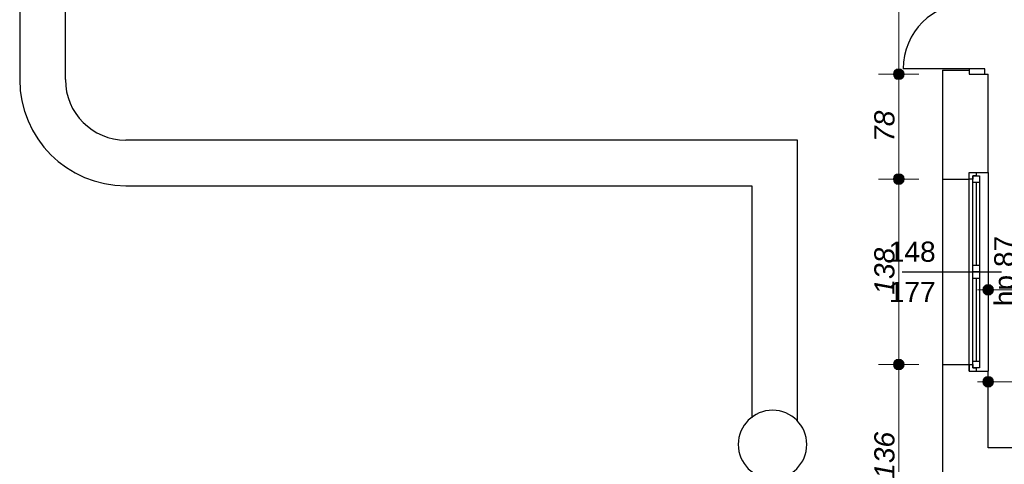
# Model space of a CAD drawing. Header units: millimetres. Extents: x -170998 to -45998, y 10557 to 52557.
# Tile 13 of 92: x -145708 to -138378, y 24347 to 27655. Entities that reach past the tile are written whole.
import ezdxf

# ---------------------------------------------------------------- set-up
doc = ezdxf.new("R2010")
doc.units = ezdxf.units.MM
doc.header["$MEASUREMENT"] = 0
doc.linetypes.add('Wipeout_Contour', pattern=[1000, 0, -1000])
for name, color, linetype in [('Drzwi', 7, 'Continuous'), ('Obiekt', 7, 'Continuous'), ('Okno', 7, 'Continuous'), ('Słup', 7, 'Continuous'), ('Wymiary', 7, 'Continuous'), ('Ściana', 7, 'Continuous')]:
    doc.layers.add(name, color=color, linetype=linetype)
doc.styles.add('Arial', font='txt')
doc.dimstyles.new('GENERATED_STYLE__1', dxfattribs={"dimtxt": 150, "dimasz": 152, "dimexe": 0.18, "dimexo": 0, "dimgap": 0.09, "dimtad": 1, "dimtih": 1, "dimtoh": 1, "dimlfac": 0.1, "dimzin": 0, "dimdsep": 46, "dimtxsty": 'Arial', "dimblk": 'ARROWHEAD_11', "dimblk1": 'ARROWHEAD_11', "dimblk2": 'ARROWHEAD_11', "dimcen": 0.09, "dimclrd": 114, "dimclre": 114, "dimclrt": 114, "dimazin": 0, "dimtfac": 1, "dimtdec": 4, "dimtmove": 0, "dimatfit": 3, "dimfxl": 1, "dimtolj": 1, "dimtzin": 0, "dimarcsym": 0})
doc.dimstyles.new('GENERATED_STYLE__2', dxfattribs={"dimtxt": 150, "dimasz": 152, "dimexe": 0.18, "dimexo": 0, "dimgap": 0.09, "dimtad": 1, "dimlfac": 0.1, "dimzin": 0, "dimdsep": 46, "dimtxsty": 'Arial', "dimblk": 'ARROWHEAD_11', "dimblk1": 'ARROWHEAD_11', "dimblk2": 'ARROWHEAD_11', "dimcen": 0.09, "dimclrd": 114, "dimclre": 114, "dimclrt": 114, "dimazin": 0, "dimtfac": 1, "dimtdec": 4, "dimtmove": 0, "dimatfit": 3, "dimfxl": 1, "dimtolj": 1, "dimtzin": 0, "dimarcsym": 0})

# ---------------------------------------------------------------- blocks, each defined once
blk = doc.blocks.new('*D223')
at = {"layer": 'Wymiary', "linetype": 'Continuous', "lineweight": 13}
for points in [[(-138458, 29971.8), (-138461.1, 29987.1), (-138469.7, 30000.1), (-138482.7, 30008.8), (-138498, 30011.8), (-138513.3, 30008.8), (-138526.3, 30000.1), (-138535, 29987.1), (-138538, 29971.8), (-138535, 29956.5), (-138526.3, 29943.5), (-138513.3, 29934.8), (-138498, 29931.8), (-138482.7, 29934.8), (-138469.7, 29943.5), (-138461.1, 29956.5)], [(-135588, 29971.8), (-135591.1, 29987.1), (-135599.7, 30000.1), (-135612.7, 30008.8), (-135628, 30011.8), (-135643.3, 30008.8), (-135656.3, 30000.1), (-135665, 29987.1), (-135668, 29971.8), (-135665, 29956.5), (-135656.3, 29943.5), (-135643.3, 29934.8), (-135628, 29931.8), (-135612.7, 29934.8), (-135599.7, 29943.5), (-135591.1, 29956.5)]]:
    blk.add_hatch(color=114, dxfattribs=at).paths.add_polyline_path(points)
at = {"layer": 'Wymiary', "color": 114, "lineweight": 13}
for p, q in [((-138498, 30011.8), (-138498, 30121.8)), ((-135628, 30011.8), (-135628, 30121.8)), ((-138578, 29971.8), (-138538, 29971.8)), ((-138498, 29821.8), (-138498, 29931.8)), ((-138458, 29971.8), (-135668, 29971.8)), ((-135628, 29821.8), (-135628, 29931.8))]:
    blk.add_line(p, q, dxfattribs=at)
for centre in [(-138498, 29971.8), (-135628, 29971.8)]:
    blk.add_circle(centre, 40, dxfattribs=at)
at = {"layer": 'Wymiary', "color": 114, "lineweight": 13, "insert": (-137233.8, 30001.8), "char_height": 150, "attachment_point": 7, "style": 'Arial'}
blk.add_mtext('\\A1;{\\fArial|b0|i1|c238|p38;287}', dxfattribs=at)
blk = doc.blocks.new('ARROWHEAD_11')
at = {"color": 0, "linetype": 'Continuous', "lineweight": 0}
blk.add_line((0, 0), (-1, 0), dxfattribs=at)
at = {"color": 0, "linetype": 'Continuous', "lineweight": 0, "const_width": 0.25, "flags": 128}
blk.add_lwpolyline([(-0.125, 0, 1), (0.125, 0, 1)], format="xyb", close=True, dxfattribs=at)
blk = doc.blocks.new('*D243')
at = {"layer": 'Wymiary', "linetype": 'Continuous', "lineweight": 13}
for points in [[(-139123.4, 25089.3), (-139126.4, 25104.6), (-139135.1, 25117.6), (-139148.1, 25126.2), (-139163.4, 25129.3), (-139178.7, 25126.2), (-139191.7, 25117.6), (-139200.3, 25104.6), (-139203.4, 25089.3), (-139200.3, 25074), (-139191.7, 25061), (-139178.7, 25052.3), (-139163.4, 25049.3), (-139148.1, 25052.3), (-139135.1, 25061), (-139126.4, 25074)], [(-139123.4, 23729.3), (-139126.4, 23744.6), (-139135.1, 23757.6), (-139148.1, 23766.3), (-139163.4, 23769.3), (-139178.7, 23766.3), (-139191.7, 23757.6), (-139200.3, 23744.6), (-139203.4, 23729.3), (-139200.3, 23714), (-139191.7, 23701), (-139178.7, 23692.4), (-139163.4, 23689.3), (-139148.1, 23692.4), (-139135.1, 23701), (-139126.4, 23714)]]:
    blk.add_hatch(color=114, dxfattribs=at).paths.add_polyline_path(points)
at = {"layer": 'Wymiary', "color": 114, "lineweight": 13}
for p, q in [((-139203.4, 25089.3), (-139313.4, 25089.3)), ((-139013.4, 25089.3), (-139123.4, 25089.3)), ((-139163.4, 23769.3), (-139163.4, 25049.3)), ((-139203.4, 23729.3), (-139313.4, 23729.3)), ((-139013.4, 23729.3), (-139123.4, 23729.3))]:
    blk.add_line(p, q, dxfattribs=at)
for centre in [(-139163.4, 25089.3), (-139163.4, 23729.3)]:
    blk.add_circle(centre, 40, dxfattribs=at)
at = {"layer": 'Wymiary', "color": 114, "lineweight": 13, "insert": (-139193.4, 24238.6), "char_height": 150, "attachment_point": 7, "rotation": 90, "style": 'Arial'}
blk.add_mtext('\\A1;{\\fArial|b0|i1|c238|p38;136}', dxfattribs=at)
blk = doc.blocks.new('*D244')
at = {"layer": 'Wymiary', "linetype": 'Continuous', "lineweight": 13}
for points in [[(-139123.4, 26469.3), (-139126.4, 26484.6), (-139135.1, 26497.6), (-139148.1, 26506.2), (-139163.4, 26509.3), (-139178.7, 26506.2), (-139191.7, 26497.6), (-139200.3, 26484.6), (-139203.4, 26469.3), (-139200.3, 26454), (-139191.7, 26441), (-139178.7, 26432.3), (-139163.4, 26429.3), (-139148.1, 26432.3), (-139135.1, 26441), (-139126.4, 26454)], [(-139123.4, 25089.3), (-139126.4, 25104.6), (-139135.1, 25117.6), (-139148.1, 25126.2), (-139163.4, 25129.3), (-139178.7, 25126.2), (-139191.7, 25117.6), (-139200.3, 25104.6), (-139203.4, 25089.3), (-139200.3, 25074), (-139191.7, 25061), (-139178.7, 25052.3), (-139163.4, 25049.3), (-139148.1, 25052.3), (-139135.1, 25061), (-139126.4, 25074)]]:
    blk.add_hatch(color=114, dxfattribs=at).paths.add_polyline_path(points)
at = {"layer": 'Wymiary', "color": 114, "lineweight": 13}
for p, q in [((-139203.4, 26469.3), (-139313.4, 26469.3)), ((-139013.4, 26469.3), (-139123.4, 26469.3)), ((-139163.4, 25129.3), (-139163.4, 26429.3)), ((-139203.4, 25089.3), (-139313.4, 25089.3)), ((-139013.4, 25089.3), (-139123.4, 25089.3))]:
    blk.add_line(p, q, dxfattribs=at)
for centre in [(-139163.4, 26469.3), (-139163.4, 25089.3)]:
    blk.add_circle(centre, 40, dxfattribs=at)
at = {"layer": 'Wymiary', "color": 114, "lineweight": 13, "insert": (-139193.4, 25608.5), "char_height": 150, "attachment_point": 7, "rotation": 90, "style": 'Arial'}
blk.add_mtext('\\A1;{\\fArial|b0|i1|c238|p38;138}', dxfattribs=at)
blk = doc.blocks.new('*D245')
at = {"layer": 'Wymiary', "linetype": 'Continuous', "lineweight": 13}
for points in [[(-139123.4, 27249.3), (-139126.4, 27264.6), (-139135.1, 27277.6), (-139148.1, 27286.2), (-139163.4, 27289.3), (-139178.7, 27286.2), (-139191.7, 27277.6), (-139200.3, 27264.6), (-139203.4, 27249.3), (-139200.3, 27234), (-139191.7, 27221), (-139178.7, 27212.3), (-139163.4, 27209.3), (-139148.1, 27212.3), (-139135.1, 27221), (-139126.4, 27234)], [(-139123.4, 26469.3), (-139126.4, 26484.6), (-139135.1, 26497.6), (-139148.1, 26506.2), (-139163.4, 26509.3), (-139178.7, 26506.2), (-139191.7, 26497.6), (-139200.3, 26484.6), (-139203.4, 26469.3), (-139200.3, 26454), (-139191.7, 26441), (-139178.7, 26432.3), (-139163.4, 26429.3), (-139148.1, 26432.3), (-139135.1, 26441), (-139126.4, 26454)]]:
    blk.add_hatch(color=114, dxfattribs=at).paths.add_polyline_path(points)
at = {"layer": 'Wymiary', "color": 114, "lineweight": 13}
for p, q in [((-139203.4, 27249.3), (-139313.4, 27249.3)), ((-139163.4, 26509.3), (-139163.4, 27209.3)), ((-139013.4, 27249.3), (-139123.4, 27249.3)), ((-139203.4, 26469.3), (-139313.4, 26469.3)), ((-139013.4, 26469.3), (-139123.4, 26469.3))]:
    blk.add_line(p, q, dxfattribs=at)
for centre in [(-139163.4, 27249.3), (-139163.4, 26469.3)]:
    blk.add_circle(centre, 40, dxfattribs=at)
at = {"layer": 'Wymiary', "color": 114, "lineweight": 13, "insert": (-139193.4, 26745.5), "char_height": 150, "attachment_point": 7, "rotation": 90, "style": 'Arial'}
blk.add_mtext('\\A1;{\\fArial|b0|i1|c238|p38;78}', dxfattribs=at)
blk = doc.blocks.new('*D246')
at = {"layer": 'Wymiary', "linetype": 'Continuous', "lineweight": 13}
for points in [[(-139123.4, 28679.3), (-139126.4, 28694.6), (-139135.1, 28707.6), (-139148.1, 28716.2), (-139163.4, 28719.3), (-139178.7, 28716.2), (-139191.7, 28707.6), (-139200.3, 28694.6), (-139203.4, 28679.3), (-139200.3, 28664), (-139191.7, 28651), (-139178.7, 28642.3), (-139163.4, 28639.3), (-139148.1, 28642.3), (-139135.1, 28651), (-139126.4, 28664)], [(-139123.4, 27249.3), (-139126.4, 27264.6), (-139135.1, 27277.6), (-139148.1, 27286.2), (-139163.4, 27289.3), (-139178.7, 27286.2), (-139191.7, 27277.6), (-139200.3, 27264.6), (-139203.4, 27249.3), (-139200.3, 27234), (-139191.7, 27221), (-139178.7, 27212.3), (-139163.4, 27209.3), (-139148.1, 27212.3), (-139135.1, 27221), (-139126.4, 27234)]]:
    blk.add_hatch(color=114, dxfattribs=at).paths.add_polyline_path(points)
at = {"layer": 'Wymiary', "color": 114, "lineweight": 13}
for p, q in [((-139203.4, 28679.3), (-139313.4, 28679.3)), ((-139013.4, 28679.3), (-139123.4, 28679.3)), ((-139163.4, 27289.3), (-139163.4, 28639.3)), ((-139203.4, 27249.3), (-139313.4, 27249.3)), ((-139013.4, 27249.3), (-139123.4, 27249.3))]:
    blk.add_line(p, q, dxfattribs=at)
for centre in [(-139163.4, 28679.3), (-139163.4, 27249.3)]:
    blk.add_circle(centre, 40, dxfattribs=at)
at = {"layer": 'Wymiary', "color": 114, "lineweight": 13, "insert": (-139193.4, 27793.5), "char_height": 150, "attachment_point": 7, "rotation": 90, "style": 'Arial'}
blk.add_mtext('\\A1;{\\fArial|b0|i1|c238|p38;143}', dxfattribs=at)
blk = doc.blocks.new('*D251')
at = {"layer": 'Wymiary', "linetype": 'Continuous', "lineweight": 13}
for points in [[(-138458, 25644.8), (-138461.1, 25660.1), (-138469.7, 25673.1), (-138482.7, 25681.8), (-138498, 25684.8), (-138513.3, 25681.8), (-138526.3, 25673.1), (-138535, 25660.1), (-138538, 25644.8), (-138535, 25629.5), (-138526.3, 25616.5), (-138513.3, 25607.8), (-138498, 25604.8), (-138482.7, 25607.8), (-138469.7, 25616.5), (-138461.1, 25629.5)], [(-135588, 25644.8), (-135591.1, 25660.1), (-135599.7, 25673.1), (-135612.7, 25681.8), (-135628, 25684.8), (-135643.3, 25681.8), (-135656.3, 25673.1), (-135665, 25660.1), (-135668, 25644.8), (-135665, 25629.5), (-135656.3, 25616.5), (-135643.3, 25607.8), (-135628, 25604.8), (-135612.7, 25607.8), (-135599.7, 25616.5), (-135591.1, 25629.5)]]:
    blk.add_hatch(color=114, dxfattribs=at).paths.add_polyline_path(points)
at = {"layer": 'Wymiary', "color": 114, "lineweight": 13}
for p, q in [((-138498, 25684.8), (-138498, 25794.8)), ((-135628, 25684.8), (-135628, 25794.8)), ((-138578, 25644.8), (-138538, 25644.8)), ((-138498, 25494.8), (-138498, 25604.8)), ((-138458, 25644.8), (-135668, 25644.8)), ((-135628, 25494.8), (-135628, 25604.8))]:
    blk.add_line(p, q, dxfattribs=at)
for centre in [(-138498, 25644.8), (-135628, 25644.8)]:
    blk.add_circle(centre, 40, dxfattribs=at)
at = {"layer": 'Wymiary', "color": 114, "lineweight": 13, "char_height": 150, "attachment_point": 7, "style": 'Arial'}
for s, insert in [('\\A1;{\\fArial|b0|i1|c238|p38;287}', (-137347.6, 25674.8)), ('\\A1;{\\fArial|b0|i1|c238|p38;25}', (-135895.7, 25674.8))]:
    blk.add_mtext(s, dxfattribs=dict(at, insert=insert))
blk = doc.blocks.new('*D254')
at = {"layer": 'Wymiary', "linetype": 'Continuous', "lineweight": 13}
for points in [[(-138458, 24960.8), (-138461.1, 24976.1), (-138469.7, 24989.1), (-138482.7, 24997.8), (-138498, 25000.8), (-138513.3, 24997.8), (-138526.3, 24989.1), (-138535, 24976.1), (-138538, 24960.8), (-138535, 24945.5), (-138526.3, 24932.6), (-138513.3, 24923.9), (-138498, 24920.8), (-138482.7, 24923.9), (-138469.7, 24932.6), (-138461.1, 24945.5)], [(-136538, 24960.8), (-136541.1, 24976.1), (-136549.7, 24989.1), (-136562.7, 24997.8), (-136578, 25000.8), (-136593.3, 24997.8), (-136606.3, 24989.1), (-136615, 24976.1), (-136618, 24960.8), (-136615, 24945.5), (-136606.3, 24932.6), (-136593.3, 24923.9), (-136578, 24920.8), (-136562.7, 24923.9), (-136549.7, 24932.6), (-136541.1, 24945.5)]]:
    blk.add_hatch(color=114, dxfattribs=at).paths.add_polyline_path(points)
at = {"layer": 'Wymiary', "color": 114, "lineweight": 13}
for p, q in [((-138498, 25000.8), (-138498, 25110.8)), ((-136578, 25000.8), (-136578, 25110.8)), ((-138578, 24960.8), (-138538, 24960.8)), ((-138458, 24960.8), (-136618, 24960.8)), ((-138498, 24810.8), (-138498, 24920.8)), ((-136578, 24810.8), (-136578, 24920.8))]:
    blk.add_line(p, q, dxfattribs=at)
for centre in [(-138498, 24960.8), (-136578, 24960.8)]:
    blk.add_circle(centre, 40, dxfattribs=at)
at = {"layer": 'Wymiary', "color": 114, "lineweight": 13, "insert": (-137708.8, 24990.8), "char_height": 150, "attachment_point": 7, "style": 'Arial'}
blk.add_mtext('\\A1;{\\fArial|b0|i1|c238|p38;192}', dxfattribs=at)
blk = doc.blocks.new('*D755')
at = {"layer": 'Wymiary', "linetype": 'Continuous', "lineweight": 13}
for points in [[(-157587.9, 32324.3), (-157591, 32339.6), (-157599.6, 32352.6), (-157612.6, 32361.2), (-157627.9, 32364.3), (-157643.2, 32361.2), (-157656.2, 32352.6), (-157664.9, 32339.6), (-157667.9, 32324.3), (-157664.9, 32309), (-157656.2, 32296), (-157643.2, 32287.3), (-157627.9, 32284.3), (-157612.6, 32287.3), (-157599.6, 32296), (-157591, 32309)], [(-140548.1, 16772), (-140551.2, 16787.3), (-140559.9, 16800.3), (-140572.8, 16809), (-140588.1, 16812), (-140603.5, 16809), (-140616.4, 16800.3), (-140625.1, 16787.3), (-140628.1, 16772), (-140625.1, 16756.7), (-140616.4, 16743.7), (-140603.5, 16735.1), (-140588.1, 16732), (-140572.8, 16735.1), (-140559.9, 16743.7), (-140551.2, 16756.7)]]:
    blk.add_hatch(color=114, dxfattribs=at).paths.add_polyline_path(points)
at = {"layer": 'Wymiary', "color": 114, "lineweight": 13}
for p, q in [((-157598.4, 32297.3), (-140617.7, 16799)), ((-140561.2, 16801.6), (-140487, 16882.8)), ((-140689.3, 16661.2), (-140615.1, 16742.5)), ((-140558.6, 16745.1), (-140529.1, 16718.1))]:
    blk.add_line(p, q, dxfattribs=at)
blk.add_circle((-140588.1, 16772), 40, dxfattribs=at)
at = {"layer": 'Wymiary', "color": 114, "lineweight": 13, "insert": (-149256, 24723.8), "char_height": 150, "attachment_point": 7, "rotation": 317.61321, "style": 'Arial'}
blk.add_mtext('\\A1;{\\fArial|b0|i1|c238|p38;2305}', dxfattribs=at)
blk = doc.blocks.new('*D757')
at = {"layer": 'Wymiary', "linetype": 'Continuous', "lineweight": 13}
for points in [[(-160103.3, 29568.3), (-160106.3, 29583.6), (-160115, 29596.6), (-160128, 29605.3), (-160143.3, 29608.3), (-160158.6, 29605.3), (-160171.6, 29596.6), (-160180.2, 29583.6), (-160183.3, 29568.3), (-160180.2, 29553), (-160171.6, 29540), (-160158.6, 29531.4), (-160143.3, 29528.3), (-160128, 29531.4), (-160115, 29540), (-160106.3, 29553)], [(-143293.9, 14226.4), (-143297, 14241.7), (-143305.7, 14254.7), (-143318.6, 14263.4), (-143333.9, 14266.4), (-143349.2, 14263.4), (-143362.2, 14254.7), (-143370.9, 14241.7), (-143373.9, 14226.4), (-143370.9, 14211.1), (-143362.2, 14198.1), (-143349.2, 14189.5), (-143333.9, 14186.4), (-143318.6, 14189.5), (-143305.7, 14198.1), (-143297, 14211.1)]]:
    blk.add_hatch(color=114, dxfattribs=at).paths.add_polyline_path(points)
at = {"layer": 'Wymiary', "color": 114, "lineweight": 13}
for p, q in [((-160116.3, 29597.9), (-160042.1, 29679.1)), ((-160244.4, 29457.5), (-160170.2, 29538.8)), ((-160113.7, 29541.4), (-143363.5, 14253.4)), ((-143307, 14256), (-143232.8, 14337.2)), ((-143435.1, 14115.6), (-143360.9, 14196.9)), ((-143304.4, 14199.4), (-143274.9, 14172.5))]:
    blk.add_line(p, q, dxfattribs=at)
for centre in [(-160143.3, 29568.3), (-143333.9, 14226.4)]:
    blk.add_circle(centre, 40, dxfattribs=at)
at = {"layer": 'Wymiary', "color": 114, "lineweight": 13, "insert": (-151886.5, 22073), "char_height": 150, "attachment_point": 7, "rotation": 317.61321, "style": 'Arial'}
blk.add_mtext('\\A1;{\\fArial|b0|i1|c238|p38;2296}', dxfattribs=at)

msp = doc.modelspace()

# ---------------------------------------------------------------- linework, layer by layer
at = {"layer": 'Drzwi'}
for p, q in [((-138638.018, 27289.281), (-139130.018, 27289.281)), ((-138523.018, 27289.281), (-138638.018, 27289.281)), ((-138638.018, 27289.281), (-138638.018, 27249.281)), ((-138638.018, 27279.281), (-138638.018, 27249.281)), ((-138523.018, 27249.281), (-138523.018, 27289.281)), ((-138638.018, 27249.281), (-138523.018, 27249.281)), ((-138638.018, 27249.281), (-138523.018, 27249.281))]:
    msp.add_line(p, q, dxfattribs=at)
msp.add_arc((-138638.018, 27289.281), 492, 90, 180, dxfattribs=at)
at = {"layer": 'Obiekt'}
msp.add_line((-139138.018, 25779.281), (-138398.018, 25779.281), dxfattribs=at)
at = {"layer": 'Okno'}
for p, q in [((-138838.018, 26469.281), (-138838.018, 25089.281)), ((-138638.018, 26469.281), (-138638.018, 26519.281)), ((-138638.018, 26519.281), (-138588.018, 26519.281)), ((-138638.018, 26469.281), (-138638.018, 26519.281)), ((-138613.018, 26469.281), (-138638.018, 26469.281)), ((-138638.018, 25779.281), (-138638.018, 26469.281)), ((-138588.018, 26494.281), (-138613.018, 26494.281)), ((-138613.018, 26494.281), (-138613.018, 26469.281)), ((-138613.018, 26444.281), (-138613.018, 26494.281)), ((-138613.018, 26494.281), (-138563.018, 26494.281)), ((-138588.018, 26519.281), (-138588.018, 26494.281)), ((-138563.018, 26494.281), (-138563.018, 26444.281)), ((-138498.018, 26519.281), (-138498.018, 25039.281)), ((-138563.018, 26444.281), (-138613.018, 26444.281)), ((-138613.018, 25829.281), (-138613.018, 26444.281)), ((-138588.018, 26444.281), (-138588.018, 25829.281)), ((-138563.018, 26444.281), (-138563.018, 25829.281)), ((-138563.018, 26444.281), (-138563.018, 25829.281)), ((-138613.018, 25779.281), (-138613.018, 25829.281)), ((-138613.018, 25829.281), (-138563.018, 25829.281)), ((-138563.018, 25829.281), (-138563.018, 25779.281)), ((-138638.018, 25089.281), (-138638.018, 25779.281)), ((-138563.018, 25779.281), (-138613.018, 25779.281)), ((-138613.018, 25729.281), (-138613.018, 25779.281)), ((-138613.018, 25779.281), (-138563.018, 25779.281)), ((-138563.018, 25779.281), (-138563.018, 25729.281)), ((-138563.018, 25729.281), (-138613.018, 25729.281)), ((-138613.018, 25114.281), (-138613.018, 25729.281)), ((-138588.018, 25729.281), (-138588.018, 25114.281)), ((-138563.018, 25729.281), (-138563.018, 25114.281)), ((-138563.018, 25729.281), (-138563.018, 25114.281)), ((-138638.018, 25039.281), (-138638.018, 25089.281)), ((-138638.018, 25089.281), (-138613.018, 25089.281)), ((-138638.018, 25089.281), (-138638.018, 25039.281)), ((-138613.018, 25064.281), (-138613.018, 25114.281)), ((-138613.018, 25114.281), (-138563.018, 25114.281)), ((-138613.018, 25089.281), (-138613.018, 25064.281)), ((-138563.018, 25114.281), (-138563.018, 25064.281)), ((-138638.018, 25039.281), (-138588.018, 25039.281)), ((-138613.018, 25064.281), (-138588.018, 25064.281)), ((-138563.018, 25064.281), (-138613.018, 25064.281)), ((-138588.018, 25064.281), (-138588.018, 25039.281))]:
    msp.add_line(p, q, dxfattribs=at)
at = {"layer": 'Słup'}
msp.add_arc((-140103.018, 24494.281), 255, 180, 0, dxfattribs=at)
at = {"layer": 'Ściana'}
for p, q in [((-138838.018, 27279.281), (-138638.018, 27279.281)), ((-138638.018, 27279.281), (-138638.018, 27249.281)), ((-138638.018, 27249.281), (-138523.018, 27249.281)), ((-138523.018, 27249.281), (-138498.018, 27249.281)), ((-138838.018, 26469.281), (-138638.018, 26469.281)), ((-138638.018, 26469.281), (-138638.018, 26519.281)), ((-138638.018, 26519.281), (-138588.018, 26519.281)), ((-138588.018, 26519.281), (-138498.018, 26519.281)), ((-138838.018, 25089.281), (-138638.018, 25089.281)), ((-138638.018, 25089.281), (-138638.018, 25039.281)), ((-138638.018, 25039.281), (-138588.018, 25039.281)), ((-138588.018, 25039.281), (-138498.018, 25039.281))]:
    msp.add_line(p, q, dxfattribs=at)
at = {"layer": 'Ściana', "flags": 128}
for points in [[(-138838.018, 27279.281), (-138838.018, 26469.281)], [(-138498.018, 26519.281), (-138498.018, 27249.281)], [(-138838.018, 25089.281), (-138838.018, 23729.32)], [(-138498.018, 24469.281), (-138498.018, 25039.281)], [(-138248.018, 24469.281), (-138498.018, 24469.281)]]:
    msp.add_lwpolyline(points, dxfattribs=at)

# ---------------------------------------------------------------- texts
at = {"layer": 'Obiekt', "insert": (-138257.184, 25522.824), "char_height": 150, "attachment_point": 7, "rotation": 90, "style": 'Arial'}
msp.add_mtext('\\A1;{\\fArial|b0|i0|c238|p38;hp 87}', dxfattribs=at)
at = {"layer": 'Obiekt', "char_height": 150, "attachment_point": 7, "style": 'Arial'}
for s, insert in [('\\A1;{\\fArial|b0|i0|c238|p38;148}', (-139238.018, 25851.813)), ('\\A1;{\\fArial|b0|i0|c238|p38;177}', (-139238.018, 25554.281))]:
    msp.add_mtext(s, dxfattribs=dict(at, insert=insert))

# ---------------------------------------------------------------- dimensions: what is measured, and where the dimension line sits
at = {"layer": 'Wymiary', "color": 114, "lineweight": 13}
for base, p1, p2, picture, middle in [((-135628.018, 29971.803), (-138498.018, 26894.301), (-135628.018, 29859.281), '*D223', (-137063.018, 30076.803)), ((-135628.018, 25644.803), (-138498.018, 24469.281), (-135628.018, 27054.281), '*D251', (-137176.847, 25749.803)), ((-136578.018, 24960.836), (-138498.018, 24469.281), (-136578.018, 24819.281), '*D254', (-137538.018, 25065.836))]:
    dim = msp.add_linear_dim(base=base, p1=p1, p2=p2, dimstyle='GENERATED_STYLE__1', dxfattribs=at)
    dim.commit()
    dim.dimension.update_dxf_attribs({"geometry": picture, "text_midpoint": middle, "dimtype": 160})
for base, p1, p2, picture, middle in [((-139163.388, 28679.281), (-138838.018, 27249.281), (-138838.018, 28679.281), '*D246', (-139268.388, 27964.281)), ((-139163.388, 27249.281), (-138838.018, 26469.281), (-138838.018, 27249.281), '*D245', (-139268.388, 26859.281)), ((-139163.388, 26469.281), (-138838.018, 25089.281), (-138838.018, 26469.281), '*D244', (-139268.388, 25779.281)), ((-139163.388, 25089.281), (-138838.018, 23729.32), (-138838.018, 25089.281), '*D243', (-139268.388, 24409.301))]:
    dim = msp.add_linear_dim(base=base, p1=p1, p2=p2, angle=90, dimstyle='GENERATED_STYLE__2', dxfattribs=at)
    dim.commit()
    dim.dimension.update_dxf_attribs({"geometry": picture, "text_midpoint": middle, "dimtype": 160, "text_rotation": 90})

# ---------------------------------------------------------------- wipeouts: each hides what was drawn before it
at = {"color": 254, "linetype": 'Wipeout_Contour', "lineweight": 0, "ltscale": 593924.596959}
msp.add_wipeout([(-145368.018, 27209.281), (-145368.018, 31475.084), (-145708.018, 31475.084), (-145708.018, 27209.281)], dxfattribs=at).dxf.layer = 'Ściana'
at = {"color": 254, "linetype": 'Wipeout_Contour', "lineweight": 0, "ltscale": 1138560.620533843}
msp.add_wipeout([(-140258.019, 26419.281), (-140258.019, 24691.506), (-140200.603, 24729.87), (-140103.018, 24749.281), (-140005.434, 24729.87), (-139922.706, 24674.594), (-139918.019, 24667.578), (-139918.019, 26759.281)], dxfattribs=at).dxf.layer = 'Ściana'

# ---------------------------------------------------------------- next in the draw order: linework, layer by layer
at = {"layer": 'Słup'}
msp.add_arc((-140103.018, 24494.281), 255, 0, 180, dxfattribs=at)
at = {"layer": 'Ściana', "flags": 128}
for points in [[(-145708.018, 31475.084), (-145708.018, 27209.281)], [(-145368.018, 27209.281), (-145368.018, 31475.084)], [(-139918.019, 24667.578), (-139918.019, 26759.281)], [(-140258.019, 26419.281), (-140258.019, 24691.506)]]:
    msp.add_lwpolyline(points, dxfattribs=at)

# ---------------------------------------------------------------- next in the draw order: wipeouts: each hides what was drawn before it
at = {"color": 254, "linetype": 'Wipeout_Contour', "lineweight": 0, "ltscale": 579852.752285}
msp.add_wipeout([(-139918.019, 26759.281), (-144918.018, 26759.281), (-144918.018, 26419.281), (-140258.019, 26419.281)], dxfattribs=at).dxf.layer = 'Ściana'

# ---------------------------------------------------------------- next in the draw order: linework, layer by layer
at = {"layer": 'Ściana', "flags": 128}
for points in [[(-139918.019, 26759.281), (-144918.018, 26759.281)], [(-144918.018, 26419.281), (-140258.019, 26419.281)]]:
    msp.add_lwpolyline(points, dxfattribs=at)
at = {"layer": 'Ściana'}
for radius in [790, 450]:
    msp.add_arc((-144918.018, 27209.281), radius, 180, 270, dxfattribs=at)

# ---------------------------------------------------------------- next in the draw order: wipeouts: each hides what was drawn before it
at = {"color": 254, "linetype": 'Wipeout_Contour', "lineweight": 0, "ltscale": 607166.035842}
msp.add_wipeout([(-158350.649, 31532.41), (-141547.974, 16183.2), (-141047.974, 16268.222), (-158080.996, 31827.854)], dxfattribs=at).dxf.layer = 'Ściana'

# ---------------------------------------------------------------- next in the draw order: dimensions: what is measured, and where the dimension line sits
at = {"layer": 'Wymiary', "color": 114, "lineweight": 13}
for base, p1, p2, text, picture, middle in [((-140588.146, 16772.032), (-158316.132, 31570.228), (-141047.974, 16268.222), '2305', '*D755', (-149037.246, 24625.707)), ((-143333.94, 14226.412), (-159768.887, 29978.522), (-141547.974, 16183.2), '2296', '*D757', (-151667.82, 21974.926))]:
    dim = msp.add_linear_dim(base=base, p1=p1, p2=p2, angle=317.6132114, text=text, dimstyle='GENERATED_STYLE__2', dxfattribs=at)
    dim.commit()
    dim.dimension.update_dxf_attribs({"geometry": picture, "text_midpoint": middle, "dimtype": 160, "text_rotation": 317.6132114})

doc.saveas('drawing.dxf')
